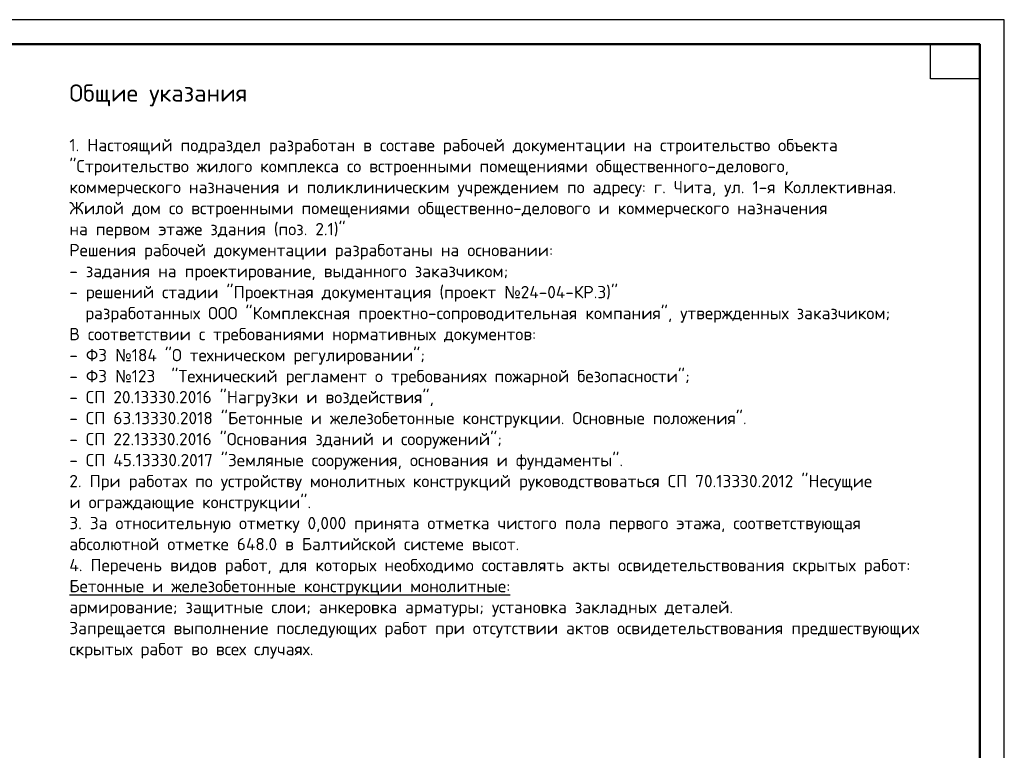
# Model space of a CAD drawing. Header units: millimetres. Extents: x 0 to 42000, y 0 to 29700.
# Tile 3 of 3: x 21991 to 42000, y 14850 to 29700. Entities that reach past the tile are written whole.
import ezdxf

# ---------------------------------------------------------------- set-up
doc = ezdxf.new("R2010")
doc.units = ezdxf.units.MM
doc.layers.add('Standard', color=7, linetype='Continuous', lineweight=25)
doc.styles.add('ARIAL', font='arial.ttf')

msp = doc.modelspace()

# ---------------------------------------------------------------- linework, layer by layer
at = {"layer": 'Standard', "color": 7, "linetype": 'Continuous', "lineweight": 35, "transparency": 33554687}
for p, q in [((41500, 27600), (41500, 20500)), ((41500, 27200), (41500, 20100))]:
    msp.add_line(p, q, dxfattribs=at)
at = {"layer": 'Standard', "color": 7, "linetype": 'Continuous', "lineweight": 50, "transparency": 33554687}
msp.add_line((41500, 27100), (41500, 23200), dxfattribs=at)
at = {"layer": 'Standard', "color": 7, "linetype": 'Continuous', "lineweight": 25, "transparency": 33554687}
for points in [[(0, 0), (42000, 0), (42000, 29700), (0, 29700), (0, 0)], [(41500, 29200), (41500, 28500), (40500, 28500), (40500, 29200), (41500, 29200)]]:
    msp.add_lwpolyline(points, close=True, dxfattribs=at)
at = {"layer": 'Standard', "color": 7, "linetype": 'Continuous', "lineweight": 50, "transparency": 33554687}
msp.add_lwpolyline([(2000, 29200), (41500, 29200), (41500, 500), (2000, 500), (2000, 29200)], close=True, dxfattribs=at)

# ---------------------------------------------------------------- texts
at = {"transparency": 33554687, "insert": (23000, 28385), "char_height": 300, "width": 20707.81, "attachment_point": 1, "line_spacing_factor": 1.024096, "style": 'ARIAL'}
msp.add_mtext('\\A1;{\\fISOCPEUR|i0|b0;\\H350.000000;\\W1.018787;\\C7;Общие указания}\\P{\\fArial|i0|b0;\\H300.000000;\\W1.018787;\\C7; }\\P{\\fISOCPEUR|i0|b0;\\H250.000000;\\W1.018787;\\C7;1. Настоящий подраздел разработан в составе рабочей документации на строительство объекта}\\P{\\fISOCPEUR|i0|b0;\\H250.000000;\\W1.018787;\\C7;"Строительство жилого комплекса со встроенными помещениями общественного-делового,}\\P{\\fISOCPEUR|i0|b0;\\H250.000000;\\W1.018787;\\C7;коммерческого назначения и поликлиническим учреждением по адресу: г. Чита, ул. 1-я Коллективная.}\\P{\\fISOCPEUR|i0|b0;\\H250.000000;\\W1.018787;\\C7;Жилой дом со встроенными помещениями общественно-делового и коммерческого назначения }\\P{\\fISOCPEUR|i0|b0;\\H250.000000;\\W1.018787;\\C7;на первом этаже здания (поз. 2.1)"}\\P{\\fISOCPEUR|i0|b0;\\H250.000000;\\W1.018787;\\C7;Решения рабочей документации разработаны на основании:}\\P{\\fISOCPEUR|i0|b0;\\H250.000000;\\W1.018787;\\C7;- задания на проектирование, выданного заказчиком;}\\P{\\fISOCPEUR|i0|b0;\\H250.000000;\\W1.018787;\\C7;- решений стадии "Проектная документация (проект \\fSegoe UI Symbol|i0|b0;№\\fISOCPEUR|i0|b0;24-04-КР.3)"}\\P{\\fISOCPEUR|i0|b0;\\H250.000000;\\W1.018787;\\C7;  разработанных ООО "Комплексная проектно-сопроводительная компания", утвержденных заказчиком;}\\P{\\fISOCPEUR|i0|b0;\\H250.000000;\\W1.018787;\\C7;В соответствии с требованиями нормативных документов: }\\P{\\fISOCPEUR|i0|b0;\\H250.000000;\\W1.018787;\\C7;- ФЗ \\fSegoe UI Symbol|i0|b0;№\\fISOCPEUR|i0|b0;184 "О техническом регулировании"; }\\P{\\fISOCPEUR|i0|b0;\\H250.000000;\\W1.018787;\\C7;- ФЗ \\fSegoe UI Symbol|i0|b0;№\\fISOCPEUR|i0|b0;123  "Технический регламент о требованиях пожарной безопасности";}\\P{\\fISOCPEUR|i0|b0;\\H250.000000;\\W1.018787;\\C7;- СП 20.13330.2016 "Нагрузки и воздействия", }\\P{\\fISOCPEUR|i0|b0;\\H250.000000;\\W1.018787;\\C7;- СП 63.13330.2018 "Бетонные и железобетонные конструкции. Основные положения".}\\P{\\fISOCPEUR|i0|b0;\\H250.000000;\\W1.018787;\\C7;- СП 22.13330.2016 "Основания зданий и сооружений";}\\P{\\fISOCPEUR|i0|b0;\\H250.000000;\\W1.018787;\\C7;- СП 45.13330.2017 "Земляные сооружения, основания и фундаменты".}\\P{\\fISOCPEUR|i0|b0;\\H250.000000;\\W1.018787;\\C7;2. При работах по устройству монолитных конструкций руководствоваться СП 70.13330.2012 "Несущие}\\P{\\fISOCPEUR|i0|b0;\\H250.000000;\\W1.018787;\\C7;и ограждающие конструкции".}\\P{\\fISOCPEUR|i0|b0;\\H250.000000;\\W1.018787;\\C7;3. За относительную отметку 0,000 принята отметка чистого пола первого этажа, соответствующая}\\P{\\fISOCPEUR|i0|b0;\\H250.000000;\\W1.018787;\\C7;абсолютной отметке 648.0 в Балтийской системе высот.}\\P{\\fISOCPEUR|i0|b0;\\H250.000000;\\W1.018787;\\C7;4. Перечень видов работ, для которых необходимо составлять акты освидетельствования скрытых работ:}\\P{\\L\\fISOCPEUR|i0|b0;\\H250.000000;\\W1.018787;\\C7;Бетонные \\l\\Lи \\l\\Lжелезобетонные \\l\\Lконструкции \\l\\Lмонолитные:\\l}\\P{\\fISOCPEUR|i0|b0;\\H250.000000;\\W1.018787;\\C7;армирование; защитные слои; анкеровка арматуры; установка закладных деталей.}\\P{\\fISOCPEUR|i0|b0;\\H250.000000;\\W1.018787;\\C7;Запрещается выполнение последующих работ при отсутствии актов освидетельствования предшествующих}\\P{\\fISOCPEUR|i0|b0;\\H250.000000;\\W1.018787;\\C7;скрытых работ во всех случаях.}\\P', dxfattribs=at)

doc.saveas('drawing.dxf')
